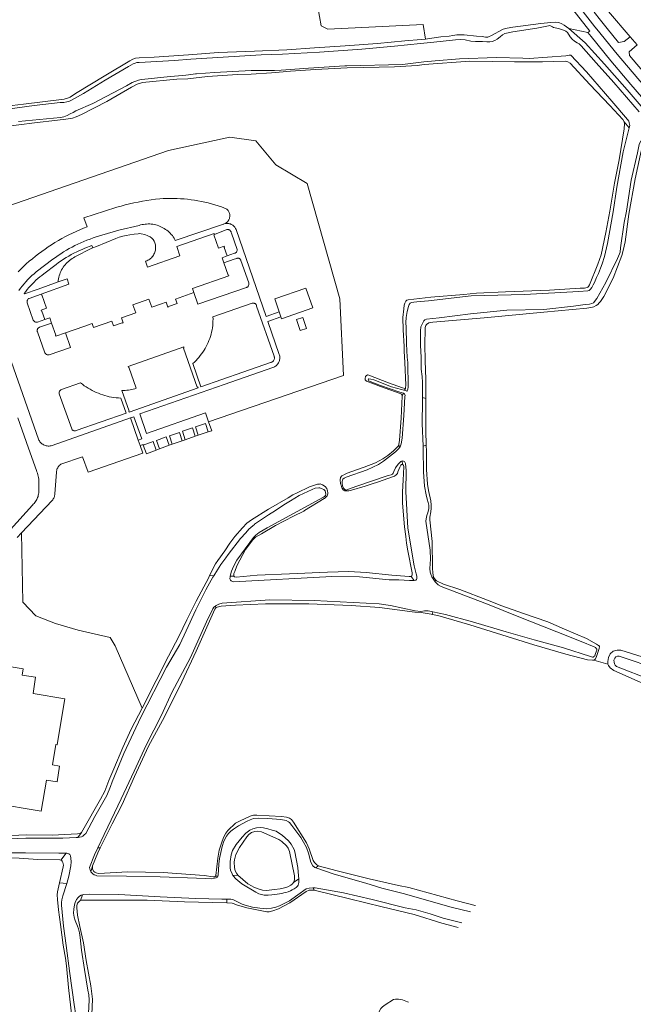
# Model space of a CAD drawing. Header units: metres. Extents: x 89888 to 94270, y 464165 to 468904.
# Tile 85 of 256: x 92036 to 92212, y 465420 to 465703. Entities that reach past the tile are written whole.
import ezdxf

# ---------------------------------------------------------------- set-up
doc = ezdxf.new("R2010")
doc.units = ezdxf.units.M
for name, color, linetype, lineweight in [('B_BEBOUWINGSGRENS_0', 251, 'CONTINUOUS', 13), ('G_GRENS_ALGEMEEN_0', 251, 'CONTINUOUS', 13), ('T_CULTUURGRENS_0', 251, 'CONTINUOUS', 13), ('V_WEGGRENS_0', 251, 'CONTINUOUS', 13), ('W_WATERGRENS_0', 251, 'CONTINUOUS', 13)]:
    doc.layers.add(name, color=color, linetype=linetype, lineweight=lineweight)

# ---------------------------------------------------------------- blocks, each defined once
blk = doc.blocks.new('OGT_BLOK4_ACAD_1_FMEBLOCK6')
at = {"layer": 'W_WATERGRENS_0'}
blk.add_line((22.6, -1.86), (22.6, -1.86), dxfattribs=at)
blk.add_lwpolyline([(-22.6, 5.05), (-22.05, 5.05), (-13.89, 3.58), (-5.66, 1.73), (3.85, -0.69), (7.04, -1.29), (11, -2.38), (14.76, -3.68), (20.12, -5.05), (20.12, -5.05)], dxfattribs=at)
blk = doc.blocks.new('OGT_BLOK4_ACAD_1_FMEBLOCK9')
at = {"layer": 'T_CULTUURGRENS_0'}
for points in [[(32.54, -1.29), (32.61, -1.06), (34.14, 3.96), (35.25, 9.12), (36.24, 14.38), (36.97, 17.06), (37.37, 17.74), (37.84, 18.21), (38.56, 18.77), (40.95, 20.31), (41.55, 20.42), (42.46, 20.42), (43.56, 20.19), (45.06, 19.67), (45.29, 19.54)], [(-45.29, -13.59), (-44.93, -14.14), (-42.12, -14.82), (-32.66, -15.98), (-25.7, -16.71), (-17.44, -17.79), (-6.84, -18.89), (0.91, -20.31), (3.98, -20.42), (5.34, -20.14), (5.73, -19.89), (6.75, -18.67), (9.3, -15.85), (10.36, -14.98), (14.16, -12.66), (18.63, -10.64), (23.95, -8.8), (25.92, -8.52), (28.05, -8.48), (28.13, -8.48)]]:
    blk.add_lwpolyline(points, dxfattribs=at)

msp = doc.modelspace()

# ---------------------------------------------------------------- linework, layer by layer
at = {"layer": 'B_BEBOUWINGSGRENS_0'}
for p, q in [((92111.15, 465617.22), (92110.65, 465618.65)), ((92086.51, 465582.89), (92083.63, 465581.89)), ((92090.23, 465584.15), (92087.33, 465583.19)), ((92079.04, 465580.28), (92076.2, 465579.25)), ((92082.73, 465581.58), (92079.89, 465580.61))]:
    msp.add_line(p, q, dxfattribs=at)
for points in [[(92092, 465640.85), (92091.91, 465641.12), (92081.19, 465637.38), (92082.1, 465634.77), (92072.77, 465631.52), (92072.19, 465633.18), (92072.62, 465633.33), (92072.9, 465633.47), (92073.16, 465633.62), (92073.42, 465633.8), (92073.66, 465634), (92073.89, 465634.21), (92074.1, 465634.44), (92074.29, 465634.68), (92074.46, 465634.94), (92074.62, 465635.21), (92074.75, 465635.49), (92074.87, 465635.78), (92074.96, 465636.08), (92075.03, 465636.38), (92075.08, 465636.69), (92075.1, 465637), (92075.1, 465637.31), (92075.08, 465637.62), (92075.04, 465637.92), (92074.92, 465638.45), (92074.7, 465638.94), (92074.41, 465639.4), (92074.05, 465639.79), (92073.5, 465640.21), (92072.89, 465640.53), (92071.96, 465640.86), (92070.99, 465641.07), (92070.55, 465641.11), (92070.11, 465641.1), (92068.91, 465640.98), (92067.71, 465640.81), (92066.67, 465640.61), (92065.64, 465640.36), (92064.62, 465640.07), (92063.62, 465639.74), (92058.1, 465637.45), (92057.02, 465637)], [(92092, 465640.85), (92091.88, 465640.81), (92093.23, 465636.93), (92094.8, 465637.48), (92094.9, 465637.2), (92094.78, 465637.16), (92095.64, 465634.7)], [(92047.07, 465627.23), (92047.12, 465627.68), (92047.19, 465628.13), (92047.28, 465628.57), (92047.39, 465629.01), (92047.53, 465629.43), (92047.69, 465629.86), (92047.87, 465630.27), (92048.07, 465630.67), (92048.29, 465631.07), (92048.53, 465631.45), (92048.79, 465631.82), (92049.07, 465632.17), (92049.37, 465632.51), (92049.68, 465632.84), (92050.01, 465633.15), (92050.36, 465633.44), (92050.72, 465633.71), (92051.09, 465633.96), (92051.48, 465634.2), (92051.88, 465634.41), (92056.8, 465636.91), (92057.02, 465637)], [(92094.71, 465632.74), (92094.2, 465634.2), (92095.64, 465634.7)], [(92094.71, 465632.74), (92095.93, 465629.22), (92096.05, 465629.26), (92096.15, 465628.99), (92085.7, 465625.35), (92086.11, 465624.17)], [(92047.07, 465627.23), (92049.64, 465628.14), (92050.19, 465626.58), (92042.17, 465623.76)], [(92110.65, 465618.65), (92109.36, 465622.36), (92118.28, 465625.48), (92120.27, 465619.78), (92111.35, 465616.66), (92111.15, 465617.22)], [(92043.21, 465616.43), (92042.35, 465618.88), (92042.24, 465618.84), (92042.14, 465619.12), (92043.73, 465619.68), (92042.39, 465623.53), (92042.27, 465623.48), (92042.17, 465623.76)], [(92049.2, 465612.63), (92054.42, 465614.44), (92056.82, 465615.28), (92057.23, 465614.1), (92062.52, 465615.95), (92062.98, 465614.62), (92065.44, 465615.48), (92065.48, 465615.37), (92065.76, 465615.47), (92065.26, 465616.9), (92069.38, 465618.34), (92068.57, 465620.65), (92073.18, 465622.25), (92073.98, 465619.95), (92076.5, 465620.83), (92078.11, 465621.39), (92078.61, 465619.94), (92078.88, 465620.04), (92078.84, 465620.15), (92081.3, 465621.01), (92080.84, 465622.33), (92086.11, 465624.17)], [(92043.21, 465616.43), (92044.66, 465616.93), (92045.19, 465615.43)], [(92116.67, 465613.29), (92118.5, 465613.89), (92117.48, 465617.03), (92115.64, 465616.43), (92116.67, 465613.29)], [(92049.2, 465612.63), (92046.37, 465611.64), (92046.28, 465611.9), (92046.4, 465611.95), (92045.19, 465615.43)], [(92069.55, 465596.69), (92069.1, 465596.54), (92068.66, 465596.41), (92068.2, 465596.3), (92067.74, 465596.21), (92067.28, 465596.14), (92066.82, 465596.09), (92066.35, 465596.06), (92065.88, 465596.05), (92065.41, 465596.06), (92067.49, 465590.14), (92067.37, 465590.1), (92067.46, 465589.83), (92087.29, 465596.78), (92087.2, 465597.04), (92087.07, 465597), (92083.14, 465608.23), (92083.26, 465608.27), (92083.17, 465608.54), (92067.22, 465602.95), (92067.31, 465602.69), (92067.43, 465602.73), (92069.55, 465596.69)], [(92083.63, 465581.89), (92082.8, 465584.3), (92085.67, 465585.3), (92086.51, 465582.89)], [(92087.33, 465583.19), (92086.53, 465585.62), (92089.42, 465586.58), (92090.23, 465584.15)], [(92076.2, 465579.25), (92075.33, 465581.66), (92078.16, 465582.69), (92079.04, 465580.28)], [(92079.89, 465580.61), (92079.09, 465582.96), (92081.93, 465583.93), (92082.73, 465581.58)], [(92071.56, 465580.31), (92074.4, 465581.33), (92075.28, 465578.88)], [(92075.28, 465578.88), (92072.44, 465577.86), (92071.56, 465580.31)], [(92013.02, 465509.9), (92014.07, 465516.28), (92026.21, 465514.28), (92026.49, 465515.97), (92030.34, 465515.33), (92030.63, 465517.09), (92037.04, 465516.03), (92036.74, 465514.26), (92040.6, 465513.62), (92039.84, 465508.98), (92049.01, 465507.46), (92047.78, 465500)], [(92047.78, 465500), (92046.82, 465494.16), (92046.36, 465494.24), (92045.4, 465488.42), (92047.49, 465488.07), (92046.74, 465483.53), (92043.69, 465484.03), (92042.23, 465475.13), (92028.42, 465477.4), (92029.67, 465484.98), (92025.65, 465485.64), (92025.46, 465484.47), (92013.24, 465486.48)]]:
    msp.add_lwpolyline(points, dxfattribs=at)
at = {"layer": 'G_GRENS_ALGEMEEN_0'}
for points in [[(92077.48, 465842.04), (92065.07, 465833.17), (92060.71, 465828.01), (92065.55, 465822.04), (92061.58, 465806.64), (92064.12, 465795.91), (92068.19, 465790.83), (92085.84, 465787.93), (92096.92, 465786.5), (92106.25, 465782.36), (92117.7, 465770.36), (92118.77, 465765.86), (92123.48, 465746.4), (92119.87, 465745.56), (92120.09, 465739.49), (92120.81, 465721.72), (92121.24, 465708.96), (92122.68, 465700.81), (92124.66, 465699.88), (92152.01, 465701.2), (92152.72, 465697.05)], [(92152.72, 465697.05), (92153.84, 465697.2), (92157.15, 465697.65), (92159.49, 465697.91), (92160.6, 465698.07), (92161.73, 465698.23), (92162.83, 465698.29), (92163.79, 465698.22), (92167.36, 465697.91), (92169.04, 465697.75), (92169.93, 465697.61), (92170.61, 465697.61), (92170.98, 465697.76), (92171.55, 465697.97), (92175.05, 465699.84), (92176.2, 465700.22), (92177.82, 465700.5), (92185.86, 465701.55), (92188.73, 465701.8), (92190.2, 465701.91), (92191.03, 465701.77), (92191.97, 465701.46), (92192.64, 465701.07), (92193.95, 465700.05)], [(92028.85, 465677.38), (92037.11, 465678.36), (92048.81, 465679.81), (92049.77, 465680.09), (92050.51, 465680.36), (92052.1, 465681.36), (92060.79, 465686.68), (92067.72, 465690.77), (92068.52, 465691.22), (92069.36, 465691.52), (92070.37, 465691.65), (92074.7, 465691.84), (92084.56, 465692.49), (92093.21, 465693.15), (92103.55, 465693.53), (92112.84, 465693.95), (92120.76, 465694.56), (92129.57, 465695.05), (92138.89, 465695.8), (92146.73, 465696.55), (92151.45, 465696.89), (92152.72, 465697.05)], [(92110.65, 465618.65), (92106.92, 465617.35), (92098.23, 465642.33), (92098.12, 465642.57), (92097.99, 465642.79), (92097.84, 465642.99), (92097.68, 465643.19), (92097.49, 465643.36), (92097.29, 465643.52), (92097.08, 465643.66), (92096.86, 465643.79), (92096.62, 465643.89), (92096.38, 465643.96), (92096.13, 465644.02), (92095.87, 465644.05), (92095.62, 465644.05), (92095.36, 465644.04), (92095.11, 465644), (92094.86, 465643.94)], [(92090.33, 465587.04), (92089.44, 465589.62), (92072.51, 465583.71), (92070.58, 465589.29), (92094.86, 465597.76), (92108.85, 465602.67), (92109.09, 465602.76), (92109.31, 465602.88), (92109.53, 465603.01), (92109.74, 465603.17), (92109.93, 465603.34), (92110.1, 465603.52), (92110.26, 465603.72), (92110.4, 465603.94), (92110.52, 465604.16), (92110.62, 465604.4), (92110.71, 465604.64), (92110.76, 465604.89), (92110.8, 465605.14), (92110.82, 465605.4), (92110.81, 465605.65), (92110.78, 465605.91), (92110.73, 465606.16), (92110.66, 465606.41), (92107.41, 465615.82), (92111.15, 465617.22)], [(92053.76, 465468.96), (92054.16, 465469.71), (92059.27, 465478.53), (92060.49, 465480.91), (92061.69, 465483.97), (92063.12, 465487.33), (92065.72, 465493.42), (92068.04, 465498.71), (92071.19, 465504.74)], [(91977.22, 465469.72), (91978.17, 465469.83), (91990.17, 465469.53), (92000, 465469.81), (92002.07, 465469.71), (92007.97, 465469.49), (92016.47, 465469.09), (92025.23, 465468.5), (92027.69, 465468.33), (92028.09, 465468.18), (92028.29, 465467.89), (92028.46, 465467.64), (92028.71, 465467.52), (92028.9, 465467.52), (92029.84, 465467.83), (92031.02, 465468.08), (92038.08, 465468.29), (92045.38, 465468.25), (92052.64, 465468.59), (92053.43, 465468.74), (92053.76, 465468.96)], [(92047.88, 465461.06), (92047.59, 465461.17), (92041.19, 465461.22), (92035.87, 465461.62), (92028.27, 465461.93), (92015.39, 465462.34), (92004.24, 465462.93), (92000, 465463.18), (91997.07, 465463.3), (91993.35, 465463.45), (91978.46, 465463.69), (91976.89, 465464.14), (91976.42, 465464.78)], [(92047.5, 465454.48), (92048.56, 465459.08), (92048.59, 465459.64), (92048.44, 465460.36), (92048.25, 465460.75), (92048.03, 465461), (92047.88, 465461.06)], [(92050.33, 465384.28), (92050.24, 465387.61), (92050.43, 465391.08), (92050.98, 465397.2), (92051.53, 465402.91), (92051.62, 465404.38), (92051.43, 465406.45), (92051.26, 465411.99), (92051.15, 465414.08), (92051.04, 465415.98), (92050.71, 465418.64), (92050.08, 465424.4), (92049.49, 465430.68), (92049.17, 465432.84), (92048.52, 465436.64), (92047.77, 465442.52), (92047.16, 465446.73), (92046.88, 465449.76), (92046.81, 465451.07), (92046.91, 465451.97), (92047.5, 465454.48)]]:
    msp.add_lwpolyline(points, dxfattribs=at)
at = {"layer": 'T_CULTUURGRENS_0'}
for p, q in [((92211.32, 465671.49), (92209.85, 465673.24)), ((92146.92, 465596.64), (92146.69, 465596.09)), ((92146.36, 465595.24), (92146.03, 465594.39)), ((92152.85, 465593.75), (92151.87, 465594.01)), ((92152.85, 465593.75), (92152.84, 465589.58)), ((92145.04, 465580.56), (92145.22, 465579.66)), ((92152.92, 465580.33), (92152, 465580.02)), ((92145.96, 465575.82), (92146.06, 465574.74)), ((92090.63, 465542.82), (92091.82, 465542.8)), ((92097.62, 465542.63), (92096.54, 465542.64)), ((92148.63, 465542.59), (92149.45, 465541.42)), ((92155.57, 465541.66), (92155.53, 465541.05)), ((92092.3, 465534.09), (92092.38, 465533.54)), ((92154.81, 465532.4), (92154.66, 465531.66)), ((92201.08, 465518.57), (92205.16, 465517.39)), ((92052.76, 465467.59), (92053.76, 465468.96)), ((92058.47, 465464.63), (92059.18, 465464.58)), ((92059.18, 465464.58), (92058.47, 465463.17)), ((92049.37, 465463.07), (92047.88, 465461.06)), ((92056.97, 465459.36), (92056.44, 465457.78)), ((92121.89, 465459.42), (92121.15, 465458.84)), ((92092.34, 465456.44), (92093.02, 465456.45)), ((92098.74, 465456.76), (92097.33, 465456.66)), ((92116.3, 465455.64), (92114.77, 465454.6)), ((92047.5, 465454.48), (92049.52, 465454.32)), ((92120.41, 465453.09), (92120.65, 465452.38)), ((92053.52, 465449.47), (92054.09, 465451.06)), ((92095.54, 465449.81), (92095.61, 465448.74)), ((92147.81, 465420.21), (92147.83, 465420.2))]:
    msp.add_line(p, q, dxfattribs=at)
for points in [[(92209.85, 465673.24), (92209.43, 465673.95), (92205.76, 465677.96), (92200.02, 465683.94), (92194.29, 465690.07), (92193.69, 465690.51), (92192.93, 465690.65), (92186.33, 465690.47), (92178.31, 465690.52), (92165.51, 465690.71), (92152.38, 465689.69), (92150.32, 465689.45), (92143.77, 465689.1), (92134.99, 465688.83), (92130.17, 465688.77), (92121.05, 465688.27), (92113.91, 465687.79), (92111.82, 465687.65), (92108.38, 465687.3), (92102.6, 465686.98), (92098.64, 465686.83), (92090.03, 465686.29), (92084.35, 465685.62), (92081.25, 465685.55), (92071.34, 465684.53), (92069.8, 465684.05), (92068.21, 465683.17), (92061.03, 465679.13), (92053.8, 465675.38), (92052.27, 465674.67), (92051.21, 465674.32), (92049.25, 465674.01), (92046.93, 465673.72), (92040.25, 465672.97), (92031.25, 465671.83)], [(92146.92, 465596.64), (92146.94, 465596.68), (92146.99, 465596.82), (92147.04, 465597.6), (92146.81, 465604.12), (92146.61, 465607.37), (92146.59, 465608.72), (92146.32, 465613.46), (92146.22, 465617.03), (92146.47, 465619.54), (92146.61, 465620.6), (92146.78, 465621.17), (92147.09, 465621.71), (92147.36, 465621.96), (92147.7, 465622.14), (92154.27, 465622.9), (92163.76, 465623.65), (92167.35, 465624), (92175.71, 465624.39), (92188.38, 465624.91), (92197.23, 465625.45), (92198.49, 465625.47), (92199.18, 465625.62), (92199.4, 465625.77), (92199.62, 465625.97), (92199.91, 465626.45), (92202.3, 465632.38), (92203.24, 465635.02), (92204.61, 465641.48), (92205.74, 465647.61), (92207.05, 465655.62), (92208.37, 465662.32), (92209.82, 465671.2), (92209.96, 465672.7), (92209.85, 465673.24)], [(92215.53, 465666.84), (92215.41, 465666.79), (92215.19, 465666.64), (92215.09, 465666.47), (92214.53, 465663.93), (92213.04, 465656.91), (92211.21, 465646.73), (92210.09, 465638.8), (92209.57, 465636.31), (92209.14, 465634.88), (92206.64, 465628.36), (92204, 465623.07), (92203.05, 465621.64), (92202.69, 465621.19), (92202.32, 465620.79), (92201.83, 465620.42), (92201.15, 465620.09), (92200.71, 465619.97), (92199.16, 465619.66), (92186.79, 465618.59)], [(92186.79, 465618.59), (92169.55, 465616.92), (92154.85, 465615.64), (92153.65, 465615.46), (92152.96, 465614.96), (92152.79, 465614.72), (92152.62, 465614.17), (92152.51, 465608.74), (92152.61, 465605.12), (92152.74, 465601.41), (92152.85, 465599.74), (92152.8, 465597.38), (92152.85, 465594.35), (92152.85, 465593.75)], [(92146.03, 465594.39), (92145.98, 465594.67), (92145.83, 465594.96), (92145.41, 465595.18), (92139.76, 465597.2), (92135.76, 465598.72), (92135.41, 465599.06), (92135.33, 465599.47), (92135.43, 465600.02), (92135.62, 465600.29), (92135.99, 465600.49), (92136.38, 465600.47)], [(92136.38, 465600.47), (92142.11, 465598.2), (92146.11, 465596.83), (92146.75, 465596.62), (92146.92, 465596.64)], [(92145.04, 465580.56), (92145.23, 465581.74), (92145.74, 465588.07), (92146.03, 465594.39)], [(92152.84, 465589.58), (92152.78, 465584.48), (92152.92, 465580.33)], [(92146.06, 465574.74), (92145.84, 465574.77), (92145.6, 465574.59), (92145.31, 465573.95), (92144.78, 465572.62), (92144.66, 465572.22), (92144.56, 465572.05), (92144.27, 465571.75), (92143.78, 465571.4), (92143.21, 465571.18), (92139.22, 465569.77), (92137.07, 465569.1), (92135.37, 465568.57), (92131.39, 465567.34), (92130.7, 465567.21), (92130.14, 465567.16), (92130.06, 465567.16), (92129.47, 465567.22), (92129.07, 465567.44), (92128.77, 465567.86), (92128.68, 465568.07), (92128.43, 465568.79), (92128.28, 465569.22), (92128.17, 465570.35), (92128.29, 465570.99), (92128.63, 465571.49), (92128.72, 465571.54), (92129.39, 465571.91), (92130.2, 465572.24), (92133.12, 465573.32), (92135.03, 465574.03), (92138.29, 465575.24), (92140.45, 465576.39), (92141.87, 465577.36), (92143.53, 465578.73), (92144.29, 465579.45), (92144.82, 465580.04), (92145.04, 465580.56)], [(92152.92, 465580.33), (92152.98, 465578.6), (92153, 465573.36), (92153.28, 465569.11), (92153.57, 465567.26), (92154.23, 465564.29), (92154.34, 465563.11), (92154.37, 465562.2), (92154.21, 465561.19)], [(92148.63, 465542.59), (92148.83, 465542.74), (92148.9, 465543.09), (92148.87, 465543.65), (92147.61, 465549.94), (92147.26, 465552.12), (92147.02, 465554.06), (92146.71, 465556.84), (92146.11, 465563.67), (92146.13, 465566.87), (92146.27, 465570.24), (92146.44, 465574.11), (92146.36, 465574.53), (92146.06, 465574.74)], [(92090.63, 465542.82), (92092.35, 465546.18), (92093.03, 465547.19), (92095.03, 465549.93), (92096.49, 465552.11), (92097.85, 465554.04), (92100.04, 465556.57), (92101.38, 465557.93), (92102.68, 465558.9), (92107.58, 465561.9), (92113.23, 465565.22), (92114.58, 465566.02), (92115.84, 465566.63), (92119.36, 465568.35), (92121.62, 465569.1), (92122.2, 465569.14), (92122.43, 465569.16), (92123.14, 465568.89), (92123.89, 465568.43), (92124.31, 465567.85), (92124.43, 465567.51), (92124.54, 465567.23), (92124.64, 465566.62), (92124.59, 465566.3), (92124.4, 465565.78), (92124.08, 465565.41), (92123.66, 465565.04), (92123.62, 465565.01), (92117.95, 465561.55), (92117.7, 465561.39), (92114.78, 465559.89), (92109.54, 465557.19)], [(92154.21, 465561.19), (92153.98, 465559.64), (92153.96, 465558.83), (92154.6, 465552.66), (92154.74, 465544.98), (92154.82, 465543.58), (92155.05, 465542.4), (92155.33, 465541.96), (92155.57, 465541.66)], [(92109.54, 465557.19), (92105.52, 465554.82), (92103.85, 465553.84), (92103.1, 465553.15), (92100.96, 465550.33), (92100.2, 465548.9), (92098.48, 465545.61), (92097.86, 465544.01), (92097.64, 465543.39), (92097.57, 465542.97), (92097.62, 465542.63)], [(92071.19, 465504.74), (92075.23, 465512.66), (92078.78, 465519.66), (92081.8, 465525.36), (92084.12, 465530.09), (92086.78, 465535.53), (92090.37, 465542.3), (92090.63, 465542.82)], [(92097.62, 465542.63), (92097.8, 465542.48), (92098.29, 465542.41), (92104.34, 465542.91), (92113.56, 465543.35), (92124.56, 465543.86), (92127.61, 465543.94), (92130.63, 465543.97), (92135.61, 465543.74), (92143.07, 465542.96), (92148.02, 465542.61), (92148.63, 465542.59)], [(92155.57, 465541.66), (92155.85, 465541.32), (92157.93, 465540.41), (92162.57, 465538.82), (92170.59, 465535.81), (92174.66, 465534.12), (92180.88, 465531.91), (92187.94, 465529.56), (92192.68, 465527.48), (92199, 465524.8), (92201.92, 465523.16), (92202.51, 465522.77), (92202.55, 465522.72), (92202.74, 465522.42), (92202.67, 465521.91), (92201.85, 465519.54), (92201.56, 465518.9), (92201.32, 465518.65), (92201.08, 465518.57)], [(92151.45, 465532.18), (92149.63, 465532.31), (92139.53, 465533.66), (92131.33, 465534.28), (92119.19, 465534.72), (92106.72, 465534.71), (92098.06, 465534.34), (92093.95, 465534.06), (92092.77, 465533.8), (92092.41, 465533.58), (92092.38, 465533.54)], [(92092.38, 465533.54), (92092.14, 465533.18), (92086.75, 465521.08), (92082.62, 465512.31), (92077.66, 465502.26), (92073.01, 465493.8), (92069.04, 465485.1), (92065.44, 465477.03), (92062.61, 465471.49), (92059.18, 465464.58)], [(92154.66, 465531.66), (92154.33, 465531.71), (92151.45, 465532.18)], [(92201.08, 465518.57), (92200.75, 465518.54), (92199.35, 465518.63), (92193.04, 465520.25), (92183.91, 465522.93), (92165.43, 465528.71), (92156.3, 465531.36), (92154.66, 465531.66)], [(92205.16, 465517.39), (92205.14, 465518.12), (92205.38, 465519.26), (92205.86, 465520.33), (92206.71, 465521.07), (92207.83, 465521.39), (92208.87, 465521.37), (92221.2, 465517.6), (92221.2, 465517.6)], [(92216.43, 465511.47), (92216.42, 465511.47), (92214.43, 465512.23), (92206.86, 465515.59), (92205.79, 465516.35), (92205.38, 465516.95), (92205.16, 465517.39)], [(92092.34, 465456.44), (92092.39, 465456.56), (92092.44, 465456.68), (92092.96, 465461.59), (92093.41, 465463.95), (92094.06, 465465.97), (92094.63, 465467.58), (92095.31, 465468.77), (92095.87, 465469.53), (92098.07, 465471.64), (92099.37, 465472.37), (92102.33, 465473.7), (92103.27, 465473.93), (92104.23, 465473.93), (92111.34, 465473.6), (92112.7, 465473.41), (92113.61, 465473.1), (92114.2, 465472.69), (92114.75, 465472.01), (92118.54, 465466.03), (92119.27, 465464.32), (92120.38, 465460.95), (92120.83, 465460.34), (92121.4, 465459.76), (92121.89, 465459.42)], [(92113.57, 465463.54), (92113.21, 465464.46), (92112.7, 465465.2), (92111.42, 465466.39), (92110.54, 465467.03), (92105.56, 465469.15), (92104.45, 465469.33), (92103.62, 465469.26), (92102.68, 465468.95), (92101.89, 465468.43), (92101.29, 465467.75), (92099.21, 465464.73), (92098.19, 465462.65), (92097.74, 465461.15), (92097.66, 465460.46), (92097.77, 465458.96), (92097.96, 465457.97), (92098.35, 465457.26), (92098.74, 465456.76)], [(92114.77, 465454.6), (92114.88, 465454.83), (92115, 465455.39), (92115.01, 465456.55), (92113.57, 465463.54)], [(92058.47, 465463.17), (92056.98, 465459.46), (92056.97, 465459.36)], [(92056.97, 465459.36), (92056.93, 465458.92), (92056.96, 465458.5), (92057.34, 465457.77), (92057.59, 465457.55), (92058.01, 465457.38), (92058.67, 465457.21), (92067.11, 465457.68), (92077.25, 465457.54), (92089.09, 465456.63), (92091.65, 465456.23), (92092.15, 465456.29), (92092.34, 465456.44)], [(92121.89, 465459.42), (92127.34, 465457.96), (92136.49, 465455.65), (92144.99, 465453.79), (92147.96, 465453.18), (92161.79, 465449.31), (92167, 465447.97), (92167.01, 465447.96)], [(92098.74, 465456.76), (92101.59, 465454.26), (92102.64, 465453.67)], [(92120.65, 465452.38), (92120.35, 465452.46), (92119.29, 465452.39), (92118.4, 465452), (92113.66, 465448.75), (92110.48, 465447.05), (92108.85, 465446.47), (92107.74, 465446.21), (92107.07, 465446.18), (92100.81, 465447.47), (92100.15, 465447.7), (92098.82, 465448.05), (92097.71, 465448.53), (92097.41, 465448.61), (92097.1, 465448.7), (92095.61, 465448.74)], [(92102.64, 465453.67), (92103.37, 465453.29), (92104.92, 465452.69), (92105.85, 465452.44), (92107.01, 465452.31), (92109.25, 465452.57), (92110.95, 465452.83), (92112.21, 465453.09), (92113.14, 465453.41), (92113.98, 465453.82), (92114.48, 465454.24), (92114.77, 465454.6)], [(92162.15, 465441.72), (92162.15, 465441.73), (92157.43, 465442.94), (92149.44, 465445.42), (92140.28, 465447.59), (92130.87, 465449.96), (92120.65, 465452.38)], [(92053.52, 465449.47), (92053.28, 465449.35), (92052.68, 465448.64), (92052.48, 465448.05), (92052.43, 465447.36), (92052.66, 465445.2), (92053.29, 465441.97), (92054.39, 465437.29), (92055.17, 465432.16), (92056.48, 465424.9), (92056.95, 465421.06), (92056.71, 465416.68), (92056.7, 465415.82), (92056.87, 465414.88), (92057.81, 465411.38), (92057.99, 465408.18), (92057.7, 465391.97), (92057.2, 465387.42), (92057.22, 465387.07)], [(92095.61, 465448.74), (92083.4, 465449.08), (92072.65, 465449.58), (92053.67, 465449.54), (92053.52, 465449.47)]]:
    msp.add_lwpolyline(points, dxfattribs=at)
at = {"layer": 'V_WEGGRENS_0'}
for p, q in [((92203.01, 465702.5), (92201.21, 465704.74)), ((92205.33, 465704.98), (92211.56, 465697.68)), ((92199.4, 465698.92), (92193.95, 465700.05)), ((92199.94, 465699.32), (92199.4, 465698.92)), ((92213.61, 465695.38), (92211.56, 465697.68)), ((92067.9, 465588.19), (92068.83, 465588.5)), ((92070.13, 465581.8), (92067.9, 465588.19)), ((92086.51, 465582.89), (92087.33, 465583.19)), ((92070.68, 465580.25), (92070.13, 465581.8)), ((92079.04, 465580.28), (92079.89, 465580.61)), ((92082.73, 465581.58), (92083.63, 465581.89)), ((92075.28, 465578.88), (92076.2, 465579.25))]:
    msp.add_line(p, q, dxfattribs=at)
for points in [[(92173.69, 465732.81), (92199.94, 465699.32)], [(92201.41, 465700.55), (92175.9, 465733.44)], [(92211.56, 465697.68), (92209.82, 465696.37), (92208.22, 465696.08), (92204.99, 465700.06), (92203.01, 465702.5)], [(92193.95, 465700.05), (92198.59, 465695.98), (92204.22, 465689.85), (92210.73, 465682.47), (92215.93, 465676.45)], [(92277.42, 465610.53), (92254.44, 465635.29), (92247.78, 465642.54), (92241.27, 465649.92), (92211.8, 465684.02), (92206, 465690.83), (92200.33, 465697.75), (92199.4, 465698.92)], [(92318.73, 465569.81), (92288.67, 465602.2), (92256.28, 465637.13), (92249.66, 465644.37), (92243.17, 465651.72), (92213.81, 465685.68), (92207.81, 465692.72), (92201.95, 465699.89), (92201.41, 465700.55)], [(92216.2, 465686.68), (92211.35, 465692.33), (92211.32, 465693.36), (92213.61, 465695.38)], [(92090.33, 465587.04), (92129.13, 465600.33), (92128.12, 465622.39), (92118.69, 465655.49), (92109.68, 465660.88), (92103.95, 465667.79), (92096.46, 465668.8), (92078.77, 465665.01), (92025.04, 465646.4), (92020.32, 465628.46), (92019.89, 465605.51)], [(92094.86, 465643.94), (92095.09, 465644.04), (92095.3, 465644.16), (92095.49, 465644.3), (92095.68, 465644.46), (92095.85, 465644.64), (92095.99, 465644.84), (92096.12, 465645.04), (92096.23, 465645.26), (92096.32, 465645.49), (92096.38, 465645.72), (92096.43, 465645.96), (92096.44, 465646.21), (92096.44, 465646.45), (92096.41, 465646.69), (92096.35, 465646.93), (92096.28, 465647.16), (92096.18, 465647.39), (92096.06, 465647.6), (92095.92, 465647.8), (92095.76, 465647.99), (92095.59, 465648.16), (92094.07, 465648.82), (92093.12, 465649.14), (92092.16, 465649.43), (92091.19, 465649.71), (92090.22, 465649.96), (92089.24, 465650.18), (92088.26, 465650.39), (92087.27, 465650.57), (92086.29, 465650.74), (92085.29, 465650.88), (92084.29, 465650.99), (92083.3, 465651.09), (92082.3, 465651.16), (92081.29, 465651.21), (92080.29, 465651.24), (92079.29, 465651.24), (92078.29, 465651.23), (92077.28, 465651.19), (92076.28, 465651.12), (92075.03, 465650.98), (92073.79, 465650.82), (92072.54, 465650.64), (92071.3, 465650.43), (92070.07, 465650.2), (92068.83, 465649.95), (92067.6, 465649.67), (92066.38, 465649.38), (92065.17, 465649.06), (92063.96, 465648.72), (92062.75, 465648.36), (92061.55, 465647.97), (92060.36, 465647.57), (92054.42, 465645.7), (92055.38, 465643.1), (92054.32, 465642.68), (92053.26, 465642.24), (92052.22, 465641.77), (92051.18, 465641.29), (92050.15, 465640.78), (92049.14, 465640.25), (92048.14, 465639.7), (92047.14, 465639.14), (92046.16, 465638.55), (92045.19, 465637.94), (92044.24, 465637.31), (92043.29, 465636.67), (92042.36, 465636), (92041.44, 465635.32), (92040.54, 465634.62), (92039.65, 465633.9), (92038.77, 465633.16), (92037.91, 465632.41), (92037.29, 465631.86), (92036.69, 465631.29), (92036.1, 465630.71), (92035.53, 465630.11)], [(92035.77, 465624.74), (92036.25, 465625.4), (92036.76, 465626.04), (92037.28, 465626.67), (92037.82, 465627.29), (92038.38, 465627.89), (92038.95, 465628.47), (92039.54, 465629.04), (92040.15, 465629.59), (92040.77, 465630.13), (92045.54, 465633.74), (92046.29, 465634.3), (92047.06, 465634.84), (92047.84, 465635.36), (92048.64, 465635.87), (92049.44, 465636.35), (92050.26, 465636.82), (92051.08, 465637.27), (92051.91, 465637.7), (92052.76, 465638.11), (92053.61, 465638.5), (92054.48, 465638.87), (92055.35, 465639.22), (92056.23, 465639.56), (92057.11, 465639.87), (92058.01, 465640.16), (92064.49, 465642.07), (92070.35, 465643.48), (92070.77, 465643.61), (92071.2, 465643.71), (92071.64, 465643.79), (92072.08, 465643.84), (92072.52, 465643.88), (92072.96, 465643.89), (92073.41, 465643.89), (92073.85, 465643.85), (92074.29, 465643.8), (92074.73, 465643.72), (92075.16, 465643.62), (92075.59, 465643.51), (92076.01, 465643.36), (92076.42, 465643.2), (92076.82, 465643.02), (92077.22, 465642.82), (92077.6, 465642.59), (92077.97, 465642.35), (92078.33, 465642.09), (92078.68, 465641.82), (92079.01, 465641.52), (92079.32, 465641.21), (92079.62, 465640.88), (92079.91, 465640.54), (92080.17, 465640.19), (92080.42, 465639.82), (92080.65, 465639.44), (92080.76, 465639.1), (92094.65, 465643.86), (92094.69, 465643.88), (92094.74, 465643.9), (92094.78, 465643.91), (92094.82, 465643.92), (92094.86, 465643.94)], [(92095.64, 465634.7), (92097.83, 465635.48), (92097.97, 465635.54), (92098.11, 465635.61), (92098.22, 465635.71), (92098.33, 465635.83), (92098.41, 465635.96), (92098.47, 465636.1), (92098.51, 465636.24), (92098.53, 465636.4), (92098.52, 465636.55), (92096.9, 465641.3), (92096.87, 465641.46), (92096.82, 465641.6), (92096.76, 465641.74), (92096.67, 465641.87), (92096.57, 465641.99), (92096.45, 465642.09), (92096.32, 465642.18), (92096.19, 465642.24), (92096.04, 465642.29), (92095.89, 465642.32), (92095.73, 465642.32), (92095.58, 465642.31), (92092, 465640.85)], [(92057.02, 465637), (92056.73, 465637.7), (92054.77, 465636.91), (92053.97, 465636.59), (92053.18, 465636.24), (92052.4, 465635.88), (92051.62, 465635.5), (92050.86, 465635.1), (92050.11, 465634.67), (92049.37, 465634.23), (92048.63, 465633.77), (92047.92, 465633.29), (92047.21, 465632.8), (92046.52, 465632.28), (92042.95, 465629.56), (92042.37, 465629.12), (92041.8, 465628.66), (92041.24, 465628.19), (92040.69, 465627.71), (92040.16, 465627.2), (92039.65, 465626.68), (92039.15, 465626.15), (92038.66, 465625.61), (92038.19, 465625.05), (92037.74, 465624.47), (92037.3, 465623.89), (92037.39, 465623.77), (92041.34, 465625.15), (92047.07, 465627.23)], [(92086.11, 465624.17), (92087.28, 465620.81), (92101.24, 465625.64), (92101.38, 465625.7), (92101.5, 465625.78), (92101.62, 465625.87), (92101.71, 465625.98), (92101.8, 465626.1), (92101.86, 465626.23), (92101.91, 465626.36), (92101.93, 465626.51), (92101.94, 465626.65), (92101.92, 465626.8), (92101.88, 465626.94), (92099.64, 465633.35), (92099.6, 465633.49), (92099.54, 465633.62), (92099.46, 465633.74), (92099.36, 465633.84), (92099.25, 465633.93), (92099.12, 465634), (92098.99, 465634.05), (92098.85, 465634.07), (92098.7, 465634.08), (92098.56, 465634.06), (92098.42, 465634.01), (92097.69, 465633.78), (92094.71, 465632.74)], [(92042.17, 465623.76), (92038.76, 465622.52), (92038.62, 465622.45), (92038.5, 465622.36), (92038.39, 465622.25), (92038.3, 465622.13), (92038.23, 465622), (92038.18, 465621.86), (92038.15, 465621.71), (92038.14, 465621.55), (92038.15, 465621.4), (92038.19, 465621.26), (92039.89, 465616.29), (92039.96, 465616.16), (92040.04, 465616.03), (92040.15, 465615.92), (92040.27, 465615.83), (92040.4, 465615.76), (92040.54, 465615.7), (92040.68, 465615.67), (92040.83, 465615.66), (92040.98, 465615.67), (92041.13, 465615.7), (92043.21, 465616.43)], [(92091.6, 465617.18), (92091.61, 465616.55), (92091.6, 465615.92), (92091.56, 465615.3), (92091.51, 465614.67), (92091.42, 465614.05), (92091.32, 465613.43), (92091.19, 465612.81), (92091.04, 465612.2), (92090.86, 465611.59), (92090.67, 465610.99), (92090.45, 465610.4), (92090.21, 465609.82), (92089.95, 465609.25), (92089.67, 465608.69), (92089.37, 465608.13), (92089.05, 465607.59), (92088.71, 465607.06), (92088.34, 465606.55), (92087.96, 465606.05), (92087.57, 465605.56), (92087.15, 465605.09), (92086.72, 465604.63), (92086.27, 465604.19), (92085.8, 465603.76), (92088.13, 465597.08), (92100.21, 465601.29), (92108.16, 465604.08), (92108.32, 465604.12), (92108.48, 465604.18), (92108.63, 465604.26), (92108.77, 465604.36), (92108.9, 465604.47), (92109, 465604.6), (92109.1, 465604.75), (92109.17, 465604.9), (92109.22, 465605.06), (92109.25, 465605.23), (92109.26, 465605.4), (92109.25, 465605.57), (92109.22, 465605.74), (92109.17, 465605.9), (92104.16, 465620.3), (92104.13, 465620.45), (92104.08, 465620.59), (92104.01, 465620.72), (92103.92, 465620.83), (92103.81, 465620.93), (92103.69, 465621.02), (92103.56, 465621.08), (92103.42, 465621.13), (92103.27, 465621.15), (92103.13, 465621.15), (92102.98, 465621.13), (92102.84, 465621.09), (92091.6, 465617.18)], [(92045.19, 465615.43), (92041.7, 465614.19), (92041.57, 465614.13), (92041.45, 465614.05), (92041.34, 465613.96), (92041.24, 465613.85), (92041.16, 465613.73), (92041.11, 465613.6), (92041.07, 465613.46), (92041.05, 465613.31), (92041.05, 465613.17), (92041.08, 465613.03), (92041.12, 465612.89), (92043.24, 465606.87), (92043.31, 465606.74), (92043.4, 465606.62), (92043.5, 465606.52), (92043.62, 465606.43), (92043.74, 465606.36), (92043.88, 465606.31), (92044.03, 465606.28), (92044.17, 465606.27), (92044.32, 465606.28), (92044.46, 465606.32), (92050.66, 465608.44), (92049.2, 465612.63)], [(92067.9, 465588.19), (92045.32, 465580.22), (92045.05, 465580.15), (92044.78, 465580.1), (92044.5, 465580.08), (92044.22, 465580.08), (92043.95, 465580.1), (92043.67, 465580.15), (92043.4, 465580.22), (92043.14, 465580.31), (92042.89, 465580.43), (92042.65, 465580.57), (92042.42, 465580.72), (92042.21, 465580.9), (92042.01, 465581.09), (92041.82, 465581.3), (92041.66, 465581.53), (92041.52, 465581.77), (92041.4, 465582.02), (92032.29, 465608)], [(92050.96, 465585.01), (92051.02, 465584.89), (92051.1, 465584.77), (92051.2, 465584.67), (92051.3, 465584.59), (92051.42, 465584.52), (92051.55, 465584.47), (92051.69, 465584.44), (92051.82, 465584.42), (92051.96, 465584.43), (92052.1, 465584.46), (92052.23, 465584.5), (92066.63, 465589.54), (92065.06, 465593.84), (92064.4, 465593.88), (92063.74, 465593.94), (92063.09, 465594.03), (92062.44, 465594.14), (92061.79, 465594.26), (92061.15, 465594.41), (92060.51, 465594.59), (92059.88, 465594.78), (92059.25, 465594.99), (92058.64, 465595.23), (92058.03, 465595.48), (92057.43, 465595.76), (92056.84, 465596.05), (92056.26, 465596.37), (92055.69, 465596.7), (92055.13, 465597.05), (92054.59, 465597.42), (92054.05, 465597.81), (92053.53, 465598.22), (92048.01, 465596.29), (92047.87, 465596.23), (92047.75, 465596.16), (92047.64, 465596.06), (92047.55, 465595.95), (92047.47, 465595.82), (92047.41, 465595.69), (92047.38, 465595.55), (92047.36, 465595.4), (92047.37, 465595.26), (92047.4, 465595.11), (92050.96, 465585.01)], [(92035.46, 465588.14), (92038.52, 465579.42), (92040.81, 465573.03), (92040.98, 465572.63), (92041.12, 465572.23), (92041.25, 465571.83), (92041.35, 465571.42), (92041.44, 465571), (92041.5, 465570.58), (92041.54, 465570.16), (92041.55, 465569.73), (92041.55, 465569.3), (92041.52, 465568.88), (92041.5, 465566.91), (92041.48, 465566.58), (92041.43, 465566.24), (92041.37, 465565.91), (92041.28, 465565.59), (92041.17, 465565.27), (92041.05, 465564.96), (92040.9, 465564.66), (92040.73, 465564.37), (92040.55, 465564.09), (92040.35, 465563.82), (92040.13, 465563.57), (92039.9, 465563.33), (92039.65, 465563.1), (92033.33, 465556.08)], [(92068.83, 465588.5), (92071.15, 465582.12), (92070.13, 465581.8)], [(92090.23, 465584.15), (92091.22, 465584.48), (92090.33, 465587.04)], [(92036.55, 465555.11), (92045.37, 465564.45), (92045.54, 465564.65), (92045.68, 465564.87), (92045.81, 465565.09), (92045.91, 465565.33), (92046, 465565.58), (92046.06, 465565.83), (92046.11, 465566.08), (92046.13, 465566.34), (92046.56, 465572.54), (92046.6, 465572.81), (92046.65, 465573.08), (92046.73, 465573.34), (92046.82, 465573.59), (92046.94, 465573.83), (92047.08, 465574.06), (92047.24, 465574.28), (92047.41, 465574.48), (92047.61, 465574.67), (92047.81, 465574.85), (92054.09, 465576.97), (92055.66, 465572.54), (92071.43, 465578.06), (92070.68, 465580.25)], [(92070.68, 465580.25), (92071.52, 465580.48), (92071.56, 465580.31)], [(92035.26, 465553.75), (92036.55, 465555.11)], [(92071.19, 465504.74), (92063.49, 465522.66), (92062.05, 465525.02), (92052.79, 465527.12), (92046.3, 465529.06), (92040.66, 465531.25), (92036.96, 465535.21), (92036.55, 465555.11)]]:
    msp.add_lwpolyline(points, dxfattribs=at)
at = {"layer": 'W_WATERGRENS_0'}
for p, q in [((92152, 465580.02), (92151.79, 465586.54)), ((92057.48, 465462.59), (92058.47, 465464.63))]:
    msp.add_line(p, q, dxfattribs=at)
for points in [[(92214.12, 465676.12), (92206.85, 465684.52), (92201.78, 465690.21), (92197.48, 465695.12), (92196.91, 465695.68), (92196.32, 465695.97), (92195.6, 465696.39), (92194.9, 465697.02), (92194.36, 465697.71), (92193.56, 465698.9), (92193.11, 465699.34), (92192.69, 465699.51), (92190.97, 465700.04), (92190.5, 465700.18), (92190.03, 465700.25), (92189.54, 465700.37), (92189.21, 465700.54), (92188.82, 465700.78), (92188.52, 465700.9), (92188.06, 465700.85), (92184.76, 465700.21), (92177.86, 465699.14), (92175.52, 465698.65), (92174.86, 465698.3), (92174.2, 465697.71), (92173.37, 465697.01), (92172.64, 465696.61), (92171.93, 465696.31), (92171.21, 465696.23), (92170.33, 465696.22), (92169.1, 465696.31), (92167.1, 465696.38), (92165.74, 465696.47), (92164.14, 465696.8), (92162.76, 465696.91), (92161.34, 465696.85), (92155.12, 465696.16), (92151.26, 465695.75), (92143.83, 465694.98), (92134.37, 465694.14), (92122.2, 465693.24), (92111.62, 465692.66), (92105.48, 465692.52), (92094.51, 465691.81), (92086.73, 465691.35), (92085.22, 465691.26), (92080.49, 465690.88), (92070.41, 465690.33), (92069.7, 465690.29), (92069.18, 465690.12), (92068.62, 465689.92), (92067.32, 465689.14), (92060.63, 465685.2), (92054.34, 465681.43), (92052.6, 465680.41), (92051.82, 465679.93), (92050.94, 465679.51), (92050.3, 465679.23), (92049.54, 465679), (92048.66, 465678.85), (92047.67, 465678.77), (92040.2, 465677.94), (92032.55, 465676.92)], [(92035.65, 465673.32), (92047.7, 465674.5), (92048.71, 465674.71), (92049.62, 465675.11), (92050.5, 465675.51), (92051.38, 465675.96), (92052.14, 465676.43), (92057.07, 465678.49), (92066.72, 465683.62), (92068.39, 465684.59), (92070.18, 465685.24), (92070.94, 465685.42), (92071.97, 465685.55), (92078.41, 465686.15), (92083.82, 465686.66), (92084.53, 465686.76), (92086.55, 465687.03), (92086.84, 465687.05), (92092.04, 465687.4), (92102.54, 465688.05), (92108.05, 465688.02), (92109.33, 465687.96), (92111.2, 465688.1), (92119.07, 465688.63), (92129.52, 465689.31), (92130.11, 465689.33), (92146.12, 465689.77), (92152.23, 465690.46), (92155.54, 465690.83), (92162.5, 465691.34), (92173.15, 465691.7), (92180.73, 465691.59), (92182.55, 465691.5), (92193.03, 465692.23), (92194.04, 465692.46), (92194.51, 465692.41), (92199.02, 465687.66), (92206.35, 465679.15), (92210.81, 465673.92), (92211.16, 465673.45), (92211.31, 465673.09), (92211.41, 465672.49), (92211.44, 465672.34), (92211.4, 465671.78), (92211.32, 465671.49)], [(92211.32, 465671.49), (92209.59, 465664.62), (92207.78, 465654.49), (92206.66, 465647.37), (92205.08, 465638.28), (92204.16, 465634.58), (92203.51, 465632.48), (92203.08, 465631.15), (92202.47, 465629.67), (92201.94, 465628.49), (92201.32, 465627.08), (92200.95, 465626.36), (92200.51, 465625.64), (92200.2, 465625.17), (92199.83, 465624.8), (92199.37, 465624.65), (92196.86, 465624.48), (92181.14, 465623.59), (92165.83, 465623.22), (92153.6, 465621.8), (92150.25, 465621.51), (92149.37, 465621.45), (92148.73, 465621.3), (92148.34, 465621.1), (92148.04, 465620.72), (92147.85, 465620.21), (92147.47, 465618.73), (92147.17, 465617.03), (92147.08, 465615.53), (92147.16, 465614.11), (92147.22, 465609.41)], [(92199.85, 465620.89), (92200.56, 465621.02), (92201, 465621.27), (92202.01, 465622.52), (92204.6, 465627.06), (92207.96, 465633.97), (92208.52, 465635.31), (92208.71, 465635.76), (92208.83, 465637.07), (92209.84, 465644.29), (92210.49, 465647.53), (92211.9, 465656.45), (92213.65, 465664.39), (92214.2, 465666.71), (92214.56, 465667.64), (92214.66, 465667.79)], [(92151.87, 465594.01), (92151.87, 465594.51), (92151.89, 465598.38), (92151.78, 465600.02), (92151.49, 465602.14), (92151.49, 465605.56), (92151.23, 465609.07), (92151.25, 465613.16), (92151.41, 465614.29), (92151.82, 465615.33), (92152.23, 465616.07), (92152.48, 465616.37), (92153.02, 465616.54), (92156.68, 465616.92), (92165.65, 465618.03), (92176.08, 465619.08), (92186.79, 465619.31), (92195.31, 465620.27), (92198.62, 465620.71), (92199.85, 465620.89)], [(92147.22, 465609.41), (92147.45, 465605.6), (92147.62, 465604.12), (92147.76, 465596.96), (92147.66, 465596.37), (92147.47, 465595.97), (92147.3, 465595.87), (92146.95, 465595.99), (92146.69, 465596.09)], [(92137.85, 465599.09), (92136.98, 465599.33), (92136.44, 465599.37), (92136.32, 465599.32), (92136.25, 465599), (92136.35, 465598.78), (92139.8, 465597.51), (92145.33, 465595.58), (92146.36, 465595.24)], [(92146.69, 465596.09), (92146.51, 465596.16), (92145.79, 465596.33), (92142.96, 465597.11), (92137.85, 465599.09)], [(92146.36, 465595.24), (92146.42, 465595.22), (92146.64, 465595.1), (92146.77, 465594.93), (92146.84, 465594.64), (92146.8, 465594.29), (92146.47, 465588.81)], [(92151.79, 465586.54), (92151.86, 465592.99), (92151.87, 465594.01)], [(92146.47, 465588.81), (92145.99, 465582.32), (92145.74, 465580.72), (92145.39, 465579.88), (92145.22, 465579.66)], [(92145.22, 465579.66), (92145.02, 465579.38), (92144.07, 465578.36), (92142.38, 465577.04), (92140.62, 465575.68), (92139.18, 465574.78), (92135.92, 465573.2), (92129.88, 465571.16), (92129.34, 465570.88), (92128.98, 465570.58), (92128.81, 465570.29), (92128.71, 465569.89), (92128.77, 465569.28), (92128.87, 465568.64), (92129.01, 465568.14), (92129.04, 465568.06), (92129.4, 465567.66), (92129.84, 465567.42), (92132.71, 465568.47), (92141.99, 465571.58), (92142.85, 465571.76), (92143.26, 465572.03), (92143.46, 465572.26), (92143.65, 465572.72), (92144.13, 465573.76), (92144.84, 465574.9), (92145.62, 465575.65), (92145.96, 465575.82)], [(92155.53, 465541.05), (92155.1, 465541.61), (92154.52, 465542.44), (92154.25, 465543.2), (92154.04, 465543.86), (92153.99, 465544.92), (92154.14, 465547.53), (92154.02, 465550.14), (92152.84, 465558.47), (92152.98, 465559.68), (92153.17, 465560.37), (92153.36, 465560.91), (92153.53, 465561.38), (92153.67, 465562), (92153.64, 465562.61), (92153.64, 465563.03), (92153.46, 465563.82), (92153.18, 465564.82), (92152.87, 465566.03), (92152.43, 465568.53), (92152.1, 465572.69), (92152.03, 465579.13), (92152, 465580.02)], [(92145.96, 465575.82), (92146.38, 465575.77), (92146.7, 465575.6), (92146.93, 465575.07), (92147.17, 465573), (92147.05, 465566.96), (92147.67, 465556.5), (92149.44, 465545.64), (92150.05, 465543.38), (92150.2, 465542.69), (92150.23, 465542.03), (92150.16, 465541.71), (92149.89, 465541.48), (92149.45, 465541.42)], [(92103.22, 465553.82), (92103.9, 465554.46), (92104.88, 465555.18), (92107.14, 465556.58), (92114.71, 465560.68), (92123.4, 465565.33), (92123.7, 465565.55), (92123.91, 465565.85), (92124.03, 465566.22), (92123.98, 465566.74), (92123.85, 465567.15), (92123.46, 465567.57), (92122.96, 465567.79), (92122.32, 465568.03), (92122.02, 465568.07), (92120.97, 465567.92), (92120.09, 465567.61), (92116.38, 465565.86), (92113.86, 465564.36), (92111.93, 465563.21), (92109.53, 465561.57), (92107.55, 465560.3), (92103.58, 465557.61), (92103.56, 465557.56), (92103.02, 465557.16), (92101.92, 465556.19), (92101, 465555.17), (92099.51, 465553.46), (92096, 465548.91), (92095.26, 465547.96), (92093.85, 465546.03), (92092.85, 465544.47), (92091.82, 465542.8)], [(92096.54, 465542.64), (92096.64, 465543.08), (92096.93, 465544.07), (92097.49, 465545.4), (92098.48, 465547.23), (92103.22, 465553.82)], [(92091.82, 465542.8), (92091.57, 465542.4), (92090.16, 465539.8), (92089.56, 465538.73), (92086.62, 465532.95), (92083.84, 465526.93), (92082.05, 465523.04), (92078.26, 465516.47)], [(92125.79, 465542.58), (92097.48, 465541.03), (92096.78, 465541.29), (92096.61, 465541.48), (92096.48, 465541.9), (92096.5, 465542.46), (92096.54, 465542.64)], [(92149.45, 465541.42), (92149.33, 465541.4), (92148.1, 465541.39), (92145.07, 465541.57), (92142.24, 465541.64), (92133.74, 465542.5), (92125.79, 465542.58)], [(92179.57, 465530.94), (92170.51, 465534.6), (92161.75, 465537.97), (92157.21, 465539.68), (92156.34, 465540.19), (92155.62, 465540.92), (92155.53, 465541.05)], [(92079.75, 465509.21), (92085.15, 465519.27), (92089.77, 465529.59), (92091.51, 465533.25), (92091.85, 465533.77), (92092.3, 465534.09)], [(92092.3, 465534.09), (92092.51, 465534.24), (92093.29, 465534.62), (92094.23, 465534.9), (92107.95, 465535.9), (92120.7, 465535.69), (92139.36, 465534.73), (92142.68, 465534.22), (92149.78, 465532.71), (92151.41, 465532.55), (92152.42, 465532.66), (92153.45, 465532.69), (92154.81, 465532.4)], [(92154.81, 465532.4), (92158.48, 465531.62), (92166.27, 465529.52), (92175.87, 465526.63), (92183.96, 465524.41), (92192.42, 465522.04), (92200.21, 465519.55), (92200.78, 465519.43), (92201.03, 465519.43), (92201.17, 465519.55), (92201.39, 465519.8), (92201.63, 465520.42), (92201.99, 465521.36), (92201.99, 465521.65), (92201.89, 465521.83), (92201.57, 465522.14), (92201.2, 465522.39), (92197.52, 465523.85), (92190.46, 465526.7), (92179.57, 465530.94)], [(92219.86, 465515.89), (92208.39, 465519.67), (92207.95, 465519.68), (92207.47, 465519.48), (92207.12, 465519.08), (92206.9, 465518.55), (92206.94, 465517.99), (92207.08, 465517.51), (92207.3, 465517.07), (92207.63, 465516.67), (92217.52, 465512.88)], [(92078.26, 465516.47), (92070.87, 465502.1), (92065.98, 465491.72), (92062.63, 465483.51), (92062.1, 465482.21), (92061.08, 465479.61), (92057.61, 465473.56), (92055.02, 465468.74), (92054.55, 465468.29), (92054.19, 465467.97), (92053.79, 465467.77), (92052.76, 465467.59)], [(92058.47, 465464.63), (92060.31, 465468.45), (92061.35, 465470.59), (92065.2, 465478.67), (92068.97, 465486.58), (92072.35, 465494.11), (92076.76, 465502.69), (92079.75, 465509.21)], [(92117.67, 465466.22), (92116.82, 465467.59), (92114.23, 465471.04), (92113.59, 465471.85), (92113.34, 465472.09), (92112.62, 465472.43), (92111.14, 465472.69), (92107.33, 465473.03), (92104.6, 465473.1), (92103.27, 465472.99), (92102.26, 465472.66), (92101.45, 465472.29), (92098.96, 465470.89), (92097.49, 465469.97), (92096.73, 465469.4), (92096.09, 465468.75), (92095.51, 465467.98), (92094.73, 465466.52), (92094.21, 465464.99), (92093.47, 465461.54), (92093.24, 465459.87), (92093.09, 465456.72), (92093.02, 465456.45)], [(92097.33, 465456.66), (92097.07, 465457.12), (92096.68, 465458.14), (92096.54, 465458.84), (92096.52, 465459.21), (92096.58, 465460.68), (92096.86, 465462.6), (92097.24, 465463.81), (92098.24, 465465.52), (92100.01, 465467.67), (92101.06, 465468.77), (92102.21, 465469.64), (92103.07, 465470.09), (92104.13, 465470.37), (92105.26, 465470.43), (92106.17, 465470.29), (92107.38, 465470.05), (92108.63, 465469.64), (92109.74, 465469.33), (92111.58, 465468.14), (92112.32, 465467.48), (92113.29, 465466.58), (92114.06, 465465.6), (92114.96, 465464.11), (92115.16, 465463.4)], [(91978.41, 465468.81), (91977.86, 465465.44), (91977.85, 465465.15), (91978.27, 465464.95), (91990.06, 465464.41), (91997.15, 465464.03), (92000, 465463.88), (92005.75, 465463.81), (92023.06, 465463.17), (92037.72, 465463.19), (92047.22, 465463.02), (92049.37, 465463.07)], [(92052.76, 465467.59), (92052.22, 465467.51), (92048.43, 465467.4), (92037.8, 465467.34), (92030.25, 465467.08), (92029.61, 465466.92), (92029.17, 465466.72), (92028.49, 465466.59), (92028.14, 465466.76), (92027.96, 465466.93), (92027.89, 465467.13), (92027.84, 465467.3), (92027.62, 465467.37), (92023.78, 465467.66), (92013.83, 465468.12), (92001.7, 465468.51), (92000, 465468.57), (91994.29, 465468.72), (91985.75, 465468.81), (91978.8, 465468.94), (91978.41, 465468.81)], [(92121.15, 465458.84), (92120.93, 465458.92), (92120.34, 465459.38), (92119.94, 465460.09), (92119.66, 465460.78), (92119.15, 465462.79), (92118.45, 465464.73), (92117.67, 465466.22)], [(92115.16, 465463.4), (92115.96, 465458.97), (92116.23, 465456.52), (92116.3, 465455.64)], [(92049.37, 465463.07), (92049.59, 465463.07), (92050.13, 465462.9), (92050.4, 465462.68), (92050.62, 465462.29), (92050.75, 465461.65), (92050.84, 465460.57), (92050.7, 465459.46)], [(92056.44, 465457.78), (92056.24, 465458.2), (92056.19, 465458.57), (92056.13, 465458.94), (92057.48, 465462.59)], [(92050.7, 465459.46), (92050.16, 465456.48), (92049.52, 465454.32)], [(92093.02, 465456.45), (92093, 465456.35), (92092.88, 465456.11), (92092.51, 465455.99), (92092.04, 465455.84), (92091.18, 465455.72), (92089.43, 465455.78), (92086.87, 465455.85), (92076.43, 465456.23), (92066.76, 465456.42), (92058.22, 465456.57), (92057.78, 465456.71), (92057.41, 465456.86), (92057.04, 465457.07), (92056.74, 465457.37), (92056.49, 465457.68), (92056.44, 465457.78)], [(92165.61, 465446.17), (92160.5, 465447.48), (92159.76, 465447.64), (92146.69, 465451.33), (92140.11, 465453.02), (92135.54, 465454.44), (92126.41, 465457), (92121.15, 465458.84)], [(92104.78, 465451.4), (92103.93, 465451.84), (92099.9, 465454.25), (92098.19, 465455.69), (92097.41, 465456.53), (92097.33, 465456.66)], [(92116.3, 465455.64), (92116.31, 465455.53), (92116.24, 465454.62), (92116.22, 465454.2), (92116.1, 465453.86), (92115.91, 465453.56), (92115.54, 465453.21), (92114.95, 465452.84), (92114.39, 465452.54), (92113.85, 465452.24), (92113.24, 465451.94), (92112.55, 465451.71), (92111.99, 465451.61), (92111.4, 465451.46), (92109.36, 465451.17), (92108.52, 465451.06), (92107.51, 465451.03), (92106.36, 465450.97), (92106.28, 465450.97), (92105.52, 465451.15), (92104.78, 465451.4)], [(92049.52, 465454.32), (92048.46, 465450.76), (92048.12, 465449.6), (92048.02, 465448.88), (92048.04, 465448.1), (92048.62, 465442.11)], [(92095.54, 465449.81), (92096.71, 465449.83), (92097.33, 465449.72), (92098.03, 465449.35), (92099.99, 465448.35), (92100.85, 465448.08), (92102.95, 465447.52), (92105.03, 465447.2), (92107.02, 465447.07), (92108.4, 465447.21), (92109.66, 465447.52), (92110.77, 465447.88), (92113.65, 465449.39), (92118.4, 465452.76), (92119.26, 465453), (92120.27, 465453.09), (92120.41, 465453.09)], [(92051.58, 465446.97), (92051.74, 465448.22), (92051.94, 465448.86), (92052.34, 465449.7), (92052.78, 465450.31), (92053.23, 465450.7), (92053.72, 465450.97), (92054.09, 465451.06)], [(92054.09, 465451.06), (92054.39, 465451.14), (92056.06, 465451.27), (92064.48, 465451.22), (92076.43, 465450.54), (92086.65, 465450.03), (92094.16, 465449.79), (92095.54, 465449.81)], [(92055.96, 465420.91), (92055.89, 465422.31), (92055.65, 465423.72), (92054.68, 465429.6), (92053.8, 465435.19), (92053.4, 465438.81), (92053.22, 465440.19), (92052.93, 465441.33), (92052.61, 465442.07), (92051.96, 465443.69), (92051.69, 465444.66), (92051.53, 465445.84), (92051.58, 465446.97)], [(92048.62, 465442.11), (92049.35, 465436.52), (92050.46, 465428.49), (92051.64, 465419.56), (92052.12, 465416.5), (92052.33, 465415.25), (92052.32, 465414.48), (92052.24, 465413.45), (92052.01, 465410.77), (92052.07, 465409.47), (92052.56, 465403.85), (92051.62, 465394.95), (92051.07, 465385.36), (92051.07, 465384.22)], [(92056.96, 465385.24), (92056.81, 465385.32), (92056.42, 465385.57), (92056.2, 465385.82), (92056.03, 465386.11), (92055.98, 465386.56), (92056.76, 465392.88), (92057.21, 465399.69), (92057.08, 465401.76), (92057.2, 465409.56), (92057.28, 465410.89), (92057.18, 465411.35), (92057.01, 465411.87), (92055.73, 465415.1), (92055.96, 465420.91)]]:
    msp.add_lwpolyline(points, dxfattribs=at)

# ---------------------------------------------------------------- block references
at = {"layer": 'T_CULTUURGRENS_0'}
msp.add_blockref('OGT_BLOK4_ACAD_1_FMEBLOCK9', (92102.52, 465400.67), dxfattribs=at)
at = {"layer": 'W_WATERGRENS_0'}
msp.add_blockref('OGT_BLOK4_ACAD_1_FMEBLOCK6', (92143.01, 465448.04), dxfattribs=at)

doc.saveas('drawing.dxf')
